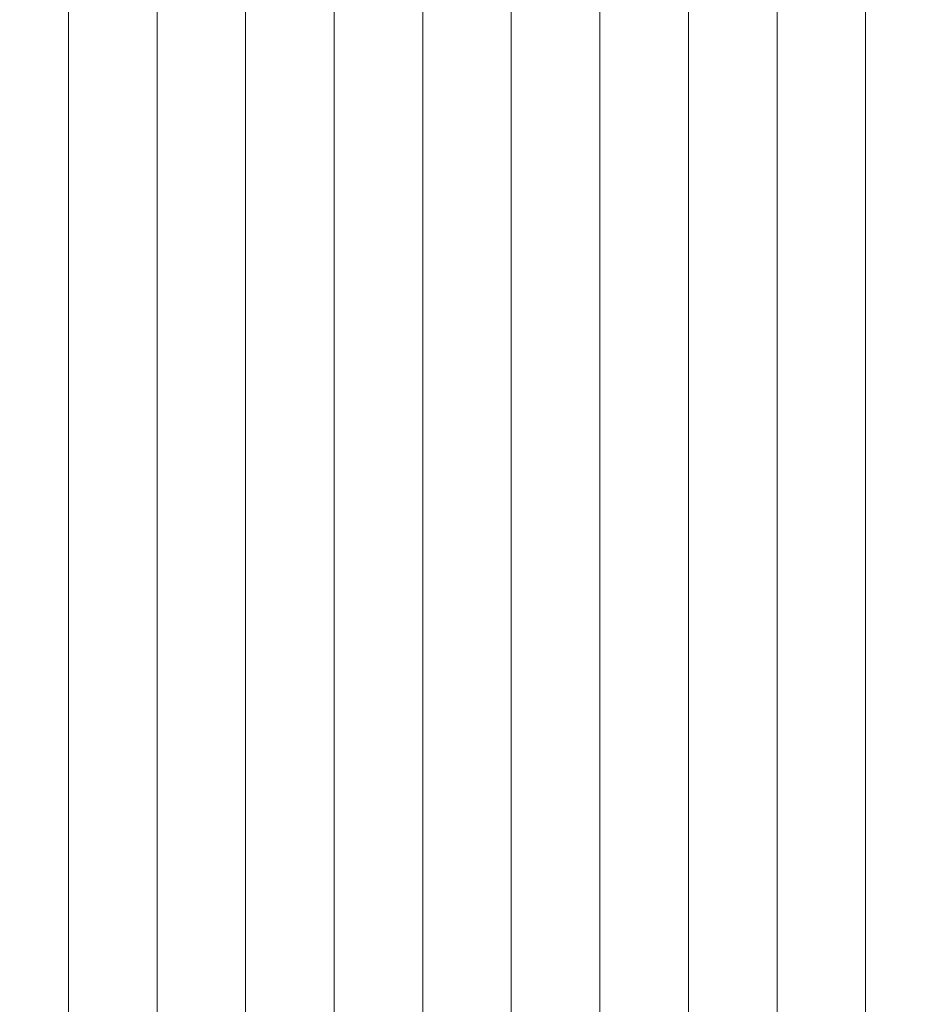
# Model space of a CAD drawing. Header units: millimetres. Extents: x -65 to 293624, y -1905 to 31061.
# Tile 70 of 256: x 41396 to 42409, y 18570 to 19682. Entities that reach past the tile are written whole.
import ezdxf

# ---------------------------------------------------------------- set-up
doc = ezdxf.new("R2010")
doc.units = ezdxf.units.MM
doc.header["$MEASUREMENT"] = 0
doc.layers.add('1247 Fassaadi valgusti.AR', color=7, linetype='Continuous')
doc.layers.add('1263 Katuse alusserv.AR', color=7, linetype='Continuous')

# ---------------------------------------------------------------- blocks, each defined once
blk = doc.blocks.new('*X261', base_point=(-38239, 12361.4))
at = {"layer": '1263 Katuse alusserv.AR', "color": 7, "linetype": 'Continuous', "lineweight": 13}
for p, q in [((41550.6, 19736.6), (41550.6, 19678.9)), ((41550.6, 19736.6), (41550.6, 19678.9)), ((41650.6, 19742.8), (41650.6, 19678.9)), ((41650.6, 19742.8), (41650.6, 19678.9)), ((41750.6, 19742.8), (41750.6, 19678.9)), ((41750.6, 19742.8), (41750.6, 19678.9)), ((41850.6, 19742.8), (41850.6, 19678.9)), ((41850.6, 19742.8), (41850.6, 19678.9)), ((41950.6, 19742.8), (41950.6, 19678.9)), ((41950.6, 19742.8), (41950.6, 19678.9)), ((42050.6, 19742.8), (42050.6, 19678.9)), ((42050.6, 19742.8), (42050.6, 19678.9)), ((42150.6, 19742.8), (42150.6, 19678.9)), ((42150.6, 19742.8), (42150.6, 19678.9)), ((42250.6, 19742.8), (42250.6, 19678.9)), ((42250.6, 19742.8), (42250.6, 19678.9)), ((42350.6, 19742.8), (42350.6, 19678.9)), ((42350.6, 19742.8), (42350.6, 19678.9)), ((41450.6, 19707.8), (41450.6, 19678.9)), ((41450.6, 19707.8), (41450.6, 19678.9)), ((41450.6, 19678.9), (41450.6, 19614.9)), ((41450.6, 19678.9), (41450.6, 19614.9)), ((41550.6, 19678.9), (41550.6, 19614.9)), ((41550.6, 19678.9), (41550.6, 19614.9)), ((41650.6, 19678.9), (41650.6, 19614.9)), ((41650.6, 19678.9), (41650.6, 19614.9)), ((41750.6, 19678.9), (41750.6, 19614.9)), ((41750.6, 19678.9), (41750.6, 19614.9)), ((41850.6, 19678.9), (41850.6, 19614.9)), ((41850.6, 19678.9), (41850.6, 19614.9)), ((41950.6, 19678.9), (41950.6, 19614.9)), ((41950.6, 19678.9), (41950.6, 19614.9)), ((42050.6, 19678.9), (42050.6, 19614.9)), ((42050.6, 19678.9), (42050.6, 19614.9)), ((42150.6, 19678.9), (42150.6, 19614.9)), ((42150.6, 19678.9), (42150.6, 19614.9)), ((42250.6, 19678.9), (42250.6, 19614.9)), ((42250.6, 19678.9), (42250.6, 19614.9)), ((42350.6, 19678.9), (42350.6, 19614.9)), ((42350.6, 19678.9), (42350.6, 19614.9)), ((41450.6, 19614.9), (41450.6, 19551)), ((41450.6, 19614.9), (41450.6, 19551)), ((41550.6, 19614.9), (41550.6, 19551)), ((41550.6, 19614.9), (41550.6, 19551)), ((41650.6, 19614.9), (41650.6, 19551)), ((41650.6, 19614.9), (41650.6, 19551)), ((41750.6, 19614.9), (41750.6, 19551)), ((41750.6, 19614.9), (41750.6, 19551)), ((41850.6, 19614.9), (41850.6, 19551)), ((41850.6, 19614.9), (41850.6, 19551)), ((41950.6, 19614.9), (41950.6, 19551)), ((41950.6, 19614.9), (41950.6, 19551)), ((42050.6, 19614.9), (42050.6, 19551)), ((42050.6, 19614.9), (42050.6, 19551)), ((42150.6, 19614.9), (42150.6, 19551)), ((42150.6, 19614.9), (42150.6, 19551)), ((42250.6, 19614.9), (42250.6, 19551)), ((42250.6, 19614.9), (42250.6, 19551)), ((42350.6, 19614.9), (42350.6, 19551)), ((42350.6, 19614.9), (42350.6, 19551)), ((41450.6, 19551), (41450.6, 19487.1)), ((41450.6, 19551), (41450.6, 19487.1)), ((41550.6, 19551), (41550.6, 19487.1)), ((41550.6, 19551), (41550.6, 19487.1)), ((41650.6, 19551), (41650.6, 19487.1)), ((41650.6, 19551), (41650.6, 19487.1)), ((41750.6, 19551), (41750.6, 19487.1)), ((41750.6, 19551), (41750.6, 19487.1)), ((41850.6, 19551), (41850.6, 19487.1)), ((41850.6, 19551), (41850.6, 19487.1)), ((41950.6, 19551), (41950.6, 19487.1)), ((41950.6, 19551), (41950.6, 19487.1)), ((42050.6, 19551), (42050.6, 19487.1)), ((42050.6, 19551), (42050.6, 19487.1)), ((42150.6, 19551), (42150.6, 19487.1)), ((42150.6, 19551), (42150.6, 19487.1)), ((42250.6, 19551), (42250.6, 19487.1)), ((42250.6, 19551), (42250.6, 19487.1)), ((42350.6, 19551), (42350.6, 19487.1)), ((42350.6, 19551), (42350.6, 19487.1)), ((41450.6, 19487.1), (41450.6, 19423.2)), ((41450.6, 19487.1), (41450.6, 19423.2)), ((41550.6, 19487.1), (41550.6, 19423.2)), ((41550.6, 19487.1), (41550.6, 19423.2)), ((41650.6, 19487.1), (41650.6, 19423.2)), ((41650.6, 19487.1), (41650.6, 19423.2)), ((41750.6, 19487.1), (41750.6, 19423.2)), ((41750.6, 19487.1), (41750.6, 19423.2)), ((41850.6, 19487.1), (41850.6, 19423.2)), ((41850.6, 19487.1), (41850.6, 19423.2)), ((41950.6, 19487.1), (41950.6, 19423.2)), ((41950.6, 19487.1), (41950.6, 19423.2)), ((42050.6, 19487.1), (42050.6, 19423.2)), ((42050.6, 19487.1), (42050.6, 19423.2)), ((42150.6, 19487.1), (42150.6, 19423.2)), ((42150.6, 19487.1), (42150.6, 19423.2)), ((42250.6, 19487.1), (42250.6, 19423.2)), ((42250.6, 19487.1), (42250.6, 19423.2)), ((42350.6, 19487.1), (42350.6, 19423.2)), ((42350.6, 19487.1), (42350.6, 19423.2)), ((41450.6, 19423.2), (41450.6, 19359.3)), ((41450.6, 19423.2), (41450.6, 19359.3)), ((41550.6, 19423.2), (41550.6, 19359.3)), ((41550.6, 19423.2), (41550.6, 19359.3)), ((41650.6, 19423.2), (41650.6, 19359.3)), ((41650.6, 19423.2), (41650.6, 19359.3)), ((41750.6, 19423.2), (41750.6, 19359.3)), ((41750.6, 19423.2), (41750.6, 19359.3)), ((41850.6, 19423.2), (41850.6, 19359.3)), ((41850.6, 19423.2), (41850.6, 19359.3)), ((41950.6, 19423.2), (41950.6, 19359.3)), ((41950.6, 19423.2), (41950.6, 19359.3)), ((42050.6, 19423.2), (42050.6, 19359.3)), ((42050.6, 19423.2), (42050.6, 19359.3)), ((42150.6, 19423.2), (42150.6, 19359.3)), ((42150.6, 19423.2), (42150.6, 19359.3)), ((42250.6, 19423.2), (42250.6, 19359.3)), ((42250.6, 19423.2), (42250.6, 19359.3)), ((42350.6, 19423.2), (42350.6, 19359.3)), ((42350.6, 19423.2), (42350.6, 19359.3)), ((41450.6, 19359.3), (41450.6, 19295.4)), ((41450.6, 19359.3), (41450.6, 19295.4)), ((41550.6, 19359.3), (41550.6, 19295.4)), ((41550.6, 19359.3), (41550.6, 19295.4)), ((41650.6, 19359.3), (41650.6, 19295.4)), ((41650.6, 19359.3), (41650.6, 19295.4)), ((41750.6, 19359.3), (41750.6, 19295.4)), ((41750.6, 19359.3), (41750.6, 19295.4)), ((41850.6, 19359.3), (41850.6, 19295.4)), ((41850.6, 19359.3), (41850.6, 19295.4)), ((41950.6, 19359.3), (41950.6, 19295.4)), ((41950.6, 19359.3), (41950.6, 19295.4)), ((42050.6, 19359.3), (42050.6, 19295.4)), ((42050.6, 19359.3), (42050.6, 19295.4)), ((42150.6, 19359.3), (42150.6, 19295.4)), ((42150.6, 19359.3), (42150.6, 19295.4)), ((42250.6, 19359.3), (42250.6, 19295.4)), ((42250.6, 19359.3), (42250.6, 19295.4)), ((42350.6, 19359.3), (42350.6, 19295.4)), ((42350.6, 19359.3), (42350.6, 19295.4)), ((41450.6, 19295.4), (41450.6, 19231.4)), ((41450.6, 19295.4), (41450.6, 19231.4)), ((41550.6, 19295.4), (41550.6, 19231.4)), ((41550.6, 19295.4), (41550.6, 19231.4)), ((41650.6, 19295.4), (41650.6, 19231.4)), ((41650.6, 19295.4), (41650.6, 19231.4)), ((41750.6, 19295.4), (41750.6, 19231.4)), ((41750.6, 19295.4), (41750.6, 19231.4)), ((41850.6, 19295.4), (41850.6, 19231.4)), ((41850.6, 19295.4), (41850.6, 19231.4)), ((41950.6, 19295.4), (41950.6, 19231.4)), ((41950.6, 19295.4), (41950.6, 19231.4)), ((42050.6, 19295.4), (42050.6, 19231.4)), ((42050.6, 19295.4), (42050.6, 19231.4)), ((42150.6, 19295.4), (42150.6, 19231.4)), ((42150.6, 19295.4), (42150.6, 19231.4)), ((42250.6, 19295.4), (42250.6, 19231.4)), ((42250.6, 19295.4), (42250.6, 19231.4)), ((42350.6, 19295.4), (42350.6, 19231.4)), ((42350.6, 19295.4), (42350.6, 19231.4)), ((41450.6, 19231.4), (41450.6, 19167.5)), ((41450.6, 19231.4), (41450.6, 19167.5)), ((41550.6, 19231.4), (41550.6, 19167.5)), ((41550.6, 19231.4), (41550.6, 19167.5)), ((41650.6, 19231.4), (41650.6, 19167.5)), ((41650.6, 19231.4), (41650.6, 19167.5)), ((41750.6, 19231.4), (41750.6, 19167.5)), ((41750.6, 19231.4), (41750.6, 19167.5)), ((41850.6, 19231.4), (41850.6, 19167.5)), ((41850.6, 19231.4), (41850.6, 19167.5)), ((41950.6, 19231.4), (41950.6, 19167.5)), ((41950.6, 19231.4), (41950.6, 19167.5)), ((42050.6, 19231.4), (42050.6, 19167.5)), ((42050.6, 19231.4), (42050.6, 19167.5)), ((42150.6, 19231.4), (42150.6, 19167.5)), ((42150.6, 19231.4), (42150.6, 19167.5)), ((42250.6, 19231.4), (42250.6, 19167.5)), ((42250.6, 19231.4), (42250.6, 19167.5)), ((42350.6, 19231.4), (42350.6, 19167.5)), ((42350.6, 19231.4), (42350.6, 19167.5)), ((41450.6, 19167.5), (41450.6, 19103.6)), ((41450.6, 19167.5), (41450.6, 19103.6)), ((41550.6, 19167.5), (41550.6, 19103.6)), ((41550.6, 19167.5), (41550.6, 19103.6)), ((41650.6, 19167.5), (41650.6, 19103.6)), ((41650.6, 19167.5), (41650.6, 19103.6)), ((41750.6, 19167.5), (41750.6, 19103.6)), ((41750.6, 19167.5), (41750.6, 19103.6)), ((41850.6, 19167.5), (41850.6, 19103.6)), ((41850.6, 19167.5), (41850.6, 19103.6)), ((41950.6, 19167.5), (41950.6, 19103.6)), ((41950.6, 19167.5), (41950.6, 19103.6)), ((42050.6, 19167.5), (42050.6, 19103.6)), ((42050.6, 19167.5), (42050.6, 19103.6)), ((42150.6, 19167.5), (42150.6, 19103.6)), ((42150.6, 19167.5), (42150.6, 19103.6)), ((42250.6, 19167.5), (42250.6, 19103.6)), ((42250.6, 19167.5), (42250.6, 19103.6)), ((42350.6, 19167.5), (42350.6, 19103.6)), ((42350.6, 19167.5), (42350.6, 19103.6)), ((41450.6, 19103.6), (41450.6, 19039.7)), ((41450.6, 19103.6), (41450.6, 19039.7)), ((41550.6, 19103.6), (41550.6, 19039.7)), ((41550.6, 19103.6), (41550.6, 19039.7)), ((41650.6, 19103.6), (41650.6, 19039.7)), ((41650.6, 19103.6), (41650.6, 19039.7)), ((41750.6, 19103.6), (41750.6, 19039.7)), ((41750.6, 19103.6), (41750.6, 19039.7)), ((41850.6, 19103.6), (41850.6, 19039.7)), ((41850.6, 19103.6), (41850.6, 19039.7)), ((41950.6, 19103.6), (41950.6, 19039.7)), ((41950.6, 19103.6), (41950.6, 19039.7)), ((42050.6, 19103.6), (42050.6, 19039.7)), ((42050.6, 19103.6), (42050.6, 19039.7)), ((42150.6, 19103.6), (42150.6, 19039.7)), ((42150.6, 19103.6), (42150.6, 19039.7)), ((42250.6, 19103.6), (42250.6, 19039.7)), ((42250.6, 19103.6), (42250.6, 19039.7)), ((42350.6, 19103.6), (42350.6, 19039.7)), ((42350.6, 19103.6), (42350.6, 19039.7)), ((41450.6, 19039.7), (41450.6, 18975.8)), ((41450.6, 19039.7), (41450.6, 18975.8)), ((41550.6, 19039.7), (41550.6, 18975.8)), ((41550.6, 19039.7), (41550.6, 18975.8)), ((41650.6, 19039.7), (41650.6, 18975.8)), ((41650.6, 19039.7), (41650.6, 18975.8)), ((41750.6, 19039.7), (41750.6, 18975.8)), ((41750.6, 19039.7), (41750.6, 18975.8)), ((41850.6, 19039.7), (41850.6, 18975.8)), ((41850.6, 19039.7), (41850.6, 18975.8)), ((41950.6, 19039.7), (41950.6, 18975.8)), ((41950.6, 19039.7), (41950.6, 18975.8)), ((42050.6, 19039.7), (42050.6, 18975.8)), ((42050.6, 19039.7), (42050.6, 18975.8)), ((42150.6, 19039.7), (42150.6, 18975.8)), ((42150.6, 19039.7), (42150.6, 18975.8)), ((42250.6, 19039.7), (42250.6, 18975.8)), ((42250.6, 19039.7), (42250.6, 18975.8)), ((42350.6, 19039.7), (42350.6, 18975.8)), ((42350.6, 19039.7), (42350.6, 18975.8)), ((41450.6, 18975.8), (41450.6, 18911.9)), ((41450.6, 18975.8), (41450.6, 18911.9)), ((41550.6, 18975.8), (41550.6, 18911.9)), ((41550.6, 18975.8), (41550.6, 18911.9)), ((41650.6, 18975.8), (41650.6, 18911.9)), ((41650.6, 18975.8), (41650.6, 18911.9)), ((41750.6, 18975.8), (41750.6, 18911.9)), ((41750.6, 18975.8), (41750.6, 18911.9)), ((41850.6, 18975.8), (41850.6, 18911.9)), ((41850.6, 18975.8), (41850.6, 18911.9)), ((41950.6, 18975.8), (41950.6, 18911.9)), ((41950.6, 18975.8), (41950.6, 18911.9)), ((42050.6, 18975.8), (42050.6, 18911.9)), ((42050.6, 18975.8), (42050.6, 18911.9)), ((42150.6, 18975.8), (42150.6, 18911.9)), ((42150.6, 18975.8), (42150.6, 18911.9)), ((42250.6, 18975.8), (42250.6, 18911.9)), ((42250.6, 18975.8), (42250.6, 18911.9)), ((42350.6, 18975.8), (42350.6, 18911.9)), ((42350.6, 18975.8), (42350.6, 18911.9)), ((41450.6, 18911.9), (41450.6, 18847.9)), ((41450.6, 18911.9), (41450.6, 18847.9)), ((41550.6, 18911.9), (41550.6, 18847.9)), ((41550.6, 18911.9), (41550.6, 18847.9)), ((41650.6, 18911.9), (41650.6, 18847.9)), ((41650.6, 18911.9), (41650.6, 18847.9)), ((41750.6, 18911.9), (41750.6, 18847.9)), ((41750.6, 18911.9), (41750.6, 18847.9)), ((41850.6, 18911.9), (41850.6, 18847.9)), ((41850.6, 18911.9), (41850.6, 18847.9)), ((41950.6, 18911.9), (41950.6, 18847.9)), ((41950.6, 18911.9), (41950.6, 18847.9)), ((42050.6, 18911.9), (42050.6, 18847.9)), ((42050.6, 18911.9), (42050.6, 18847.9)), ((42150.6, 18911.9), (42150.6, 18847.9)), ((42150.6, 18911.9), (42150.6, 18847.9)), ((42250.6, 18911.9), (42250.6, 18847.9)), ((42250.6, 18911.9), (42250.6, 18847.9)), ((42350.6, 18911.9), (42350.6, 18847.9)), ((42350.6, 18911.9), (42350.6, 18847.9)), ((41450.6, 18847.9), (41450.6, 18784)), ((41450.6, 18847.9), (41450.6, 18784)), ((41550.6, 18847.9), (41550.6, 18784)), ((41550.6, 18847.9), (41550.6, 18784)), ((41650.6, 18847.9), (41650.6, 18784)), ((41650.6, 18847.9), (41650.6, 18784)), ((41750.6, 18847.9), (41750.6, 18784)), ((41750.6, 18847.9), (41750.6, 18784)), ((41850.6, 18847.9), (41850.6, 18784)), ((41850.6, 18847.9), (41850.6, 18784)), ((41950.6, 18847.9), (41950.6, 18784)), ((41950.6, 18847.9), (41950.6, 18784)), ((42050.6, 18847.9), (42050.6, 18784)), ((42050.6, 18847.9), (42050.6, 18784)), ((42150.6, 18847.9), (42150.6, 18784)), ((42150.6, 18847.9), (42150.6, 18784)), ((42250.6, 18847.9), (42250.6, 18784)), ((42250.6, 18847.9), (42250.6, 18784)), ((42350.6, 18847.9), (42350.6, 18784)), ((42350.6, 18847.9), (42350.6, 18784)), ((41450.6, 18784), (41450.6, 18720.1)), ((41450.6, 18784), (41450.6, 18720.1)), ((41550.6, 18784), (41550.6, 18720.1)), ((41550.6, 18784), (41550.6, 18720.1)), ((41650.6, 18784), (41650.6, 18720.1)), ((41650.6, 18784), (41650.6, 18720.1)), ((41750.6, 18784), (41750.6, 18720.1)), ((41750.6, 18784), (41750.6, 18720.1)), ((41850.6, 18784), (41850.6, 18720.1)), ((41850.6, 18784), (41850.6, 18720.1)), ((41950.6, 18784), (41950.6, 18720.1)), ((41950.6, 18784), (41950.6, 18720.1)), ((42050.6, 18784), (42050.6, 18720.1)), ((42050.6, 18784), (42050.6, 18720.1)), ((42150.6, 18784), (42150.6, 18720.1)), ((42150.6, 18784), (42150.6, 18720.1)), ((42250.6, 18784), (42250.6, 18720.1)), ((42250.6, 18784), (42250.6, 18720.1)), ((42350.6, 18784), (42350.6, 18720.1)), ((42350.6, 18784), (42350.6, 18720.1)), ((41450.6, 18720.1), (41450.6, 18656.2)), ((41450.6, 18720.1), (41450.6, 18656.2)), ((41550.6, 18720.1), (41550.6, 18656.2)), ((41550.6, 18720.1), (41550.6, 18656.2)), ((41650.6, 18720.1), (41650.6, 18656.2)), ((41650.6, 18720.1), (41650.6, 18656.2)), ((41750.6, 18720.1), (41750.6, 18656.2)), ((41750.6, 18720.1), (41750.6, 18656.2)), ((41850.6, 18720.1), (41850.6, 18656.2)), ((41850.6, 18720.1), (41850.6, 18656.2)), ((41950.6, 18720.1), (41950.6, 18656.2)), ((41950.6, 18720.1), (41950.6, 18656.2)), ((42050.6, 18720.1), (42050.6, 18656.2)), ((42050.6, 18720.1), (42050.6, 18656.2)), ((42150.6, 18720.1), (42150.6, 18656.2)), ((42150.6, 18720.1), (42150.6, 18656.2)), ((42250.6, 18720.1), (42250.6, 18656.2)), ((42250.6, 18720.1), (42250.6, 18656.2)), ((42350.6, 18720.1), (42350.6, 18656.2)), ((42350.6, 18720.1), (42350.6, 18656.2)), ((41450.6, 18656.2), (41450.6, 18592.3)), ((41450.6, 18656.2), (41450.6, 18592.3)), ((41550.6, 18656.2), (41550.6, 18592.3)), ((41550.6, 18656.2), (41550.6, 18592.3)), ((41650.6, 18656.2), (41650.6, 18592.3)), ((41650.6, 18656.2), (41650.6, 18592.3)), ((41750.6, 18656.2), (41750.6, 18592.3)), ((41750.6, 18656.2), (41750.6, 18592.3)), ((41850.6, 18656.2), (41850.6, 18592.3)), ((41850.6, 18656.2), (41850.6, 18592.3)), ((41950.6, 18656.2), (41950.6, 18592.3)), ((41950.6, 18656.2), (41950.6, 18592.3)), ((42050.6, 18656.2), (42050.6, 18592.3)), ((42050.6, 18656.2), (42050.6, 18592.3)), ((42150.6, 18656.2), (42150.6, 18592.3)), ((42150.6, 18656.2), (42150.6, 18592.3)), ((42250.6, 18656.2), (42250.6, 18592.3)), ((42250.6, 18656.2), (42250.6, 18592.3)), ((42350.6, 18656.2), (42350.6, 18592.3)), ((42350.6, 18656.2), (42350.6, 18592.3)), ((41450.6, 18592.3), (41450.6, 18528.4)), ((41450.6, 18592.3), (41450.6, 18528.4)), ((41550.6, 18592.3), (41550.6, 18528.4)), ((41550.6, 18592.3), (41550.6, 18528.4)), ((41650.6, 18592.3), (41650.6, 18528.4)), ((41650.6, 18592.3), (41650.6, 18528.4)), ((41750.6, 18592.3), (41750.6, 18528.4)), ((41750.6, 18592.3), (41750.6, 18528.4)), ((41850.6, 18592.3), (41850.6, 18528.4)), ((41850.6, 18592.3), (41850.6, 18528.4)), ((41950.6, 18592.3), (41950.6, 18528.4)), ((41950.6, 18592.3), (41950.6, 18528.4)), ((42050.6, 18592.3), (42050.6, 18528.4)), ((42050.6, 18592.3), (42050.6, 18528.4)), ((42150.6, 18592.3), (42150.6, 18528.4)), ((42150.6, 18592.3), (42150.6, 18528.4)), ((42250.6, 18592.3), (42250.6, 18528.4)), ((42250.6, 18592.3), (42250.6, 18528.4)), ((42350.6, 18592.3), (42350.6, 18528.4)), ((42350.6, 18592.3), (42350.6, 18528.4))]:
    blk.add_line(p, q, dxfattribs=at)
blk = doc.blocks.new('*X262', base_point=(-38239, 12361.4))
at = {"layer": '1263 Katuse alusserv.AR', "color": 7, "linetype": 'Continuous', "lineweight": 13}
for p, q in [((41550.6, 19736.6), (41550.6, 19678.9)), ((41550.6, 19736.6), (41550.6, 19678.9)), ((41650.6, 19742.8), (41650.6, 19678.9)), ((41650.6, 19742.8), (41650.6, 19678.9)), ((41750.6, 19742.8), (41750.6, 19678.9)), ((41750.6, 19742.8), (41750.6, 19678.9)), ((41850.6, 19742.8), (41850.6, 19678.9)), ((41850.6, 19742.8), (41850.6, 19678.9)), ((41950.6, 19742.8), (41950.6, 19678.9)), ((41950.6, 19742.8), (41950.6, 19678.9)), ((42050.6, 19742.8), (42050.6, 19678.9)), ((42050.6, 19742.8), (42050.6, 19678.9)), ((42150.6, 19742.8), (42150.6, 19678.9)), ((42150.6, 19742.8), (42150.6, 19678.9)), ((42250.6, 19742.8), (42250.6, 19678.9)), ((42250.6, 19742.8), (42250.6, 19678.9)), ((42350.6, 19742.8), (42350.6, 19678.9)), ((42350.6, 19742.8), (42350.6, 19678.9)), ((41450.6, 19707.8), (41450.6, 19678.9)), ((41450.6, 19707.8), (41450.6, 19678.9)), ((41450.6, 19678.9), (41450.6, 19614.9)), ((41450.6, 19678.9), (41450.6, 19614.9)), ((41550.6, 19678.9), (41550.6, 19614.9)), ((41550.6, 19678.9), (41550.6, 19614.9)), ((41650.6, 19678.9), (41650.6, 19614.9)), ((41650.6, 19678.9), (41650.6, 19614.9)), ((41750.6, 19678.9), (41750.6, 19614.9)), ((41750.6, 19678.9), (41750.6, 19614.9)), ((41850.6, 19678.9), (41850.6, 19614.9)), ((41850.6, 19678.9), (41850.6, 19614.9)), ((41950.6, 19678.9), (41950.6, 19614.9)), ((41950.6, 19678.9), (41950.6, 19614.9)), ((42050.6, 19678.9), (42050.6, 19614.9)), ((42050.6, 19678.9), (42050.6, 19614.9)), ((42150.6, 19678.9), (42150.6, 19614.9)), ((42150.6, 19678.9), (42150.6, 19614.9)), ((42250.6, 19678.9), (42250.6, 19614.9)), ((42250.6, 19678.9), (42250.6, 19614.9)), ((42350.6, 19678.9), (42350.6, 19614.9)), ((42350.6, 19678.9), (42350.6, 19614.9)), ((41450.6, 19614.9), (41450.6, 19551)), ((41450.6, 19614.9), (41450.6, 19551)), ((41550.6, 19614.9), (41550.6, 19551)), ((41550.6, 19614.9), (41550.6, 19551)), ((41650.6, 19614.9), (41650.6, 19551)), ((41650.6, 19614.9), (41650.6, 19551)), ((41750.6, 19614.9), (41750.6, 19551)), ((41750.6, 19614.9), (41750.6, 19551)), ((41850.6, 19614.9), (41850.6, 19551)), ((41850.6, 19614.9), (41850.6, 19551)), ((41950.6, 19614.9), (41950.6, 19551)), ((41950.6, 19614.9), (41950.6, 19551)), ((42050.6, 19614.9), (42050.6, 19551)), ((42050.6, 19614.9), (42050.6, 19551)), ((42150.6, 19614.9), (42150.6, 19551)), ((42150.6, 19614.9), (42150.6, 19551)), ((42250.6, 19614.9), (42250.6, 19551)), ((42250.6, 19614.9), (42250.6, 19551)), ((42350.6, 19614.9), (42350.6, 19551)), ((42350.6, 19614.9), (42350.6, 19551)), ((41450.6, 19551), (41450.6, 19487.1)), ((41450.6, 19551), (41450.6, 19487.1)), ((41550.6, 19551), (41550.6, 19487.1)), ((41550.6, 19551), (41550.6, 19487.1)), ((41650.6, 19551), (41650.6, 19487.1)), ((41650.6, 19551), (41650.6, 19487.1)), ((41750.6, 19551), (41750.6, 19487.1)), ((41750.6, 19551), (41750.6, 19487.1)), ((41850.6, 19551), (41850.6, 19487.1)), ((41850.6, 19551), (41850.6, 19487.1)), ((41950.6, 19551), (41950.6, 19487.1)), ((41950.6, 19551), (41950.6, 19487.1)), ((42050.6, 19551), (42050.6, 19487.1)), ((42050.6, 19551), (42050.6, 19487.1)), ((42150.6, 19551), (42150.6, 19487.1)), ((42150.6, 19551), (42150.6, 19487.1)), ((42250.6, 19551), (42250.6, 19487.1)), ((42250.6, 19551), (42250.6, 19487.1)), ((42350.6, 19551), (42350.6, 19487.1)), ((42350.6, 19551), (42350.6, 19487.1)), ((41450.6, 19487.1), (41450.6, 19423.2)), ((41450.6, 19487.1), (41450.6, 19423.2)), ((41550.6, 19487.1), (41550.6, 19423.2)), ((41550.6, 19487.1), (41550.6, 19423.2)), ((41650.6, 19487.1), (41650.6, 19423.2)), ((41650.6, 19487.1), (41650.6, 19423.2)), ((41750.6, 19487.1), (41750.6, 19423.2)), ((41750.6, 19487.1), (41750.6, 19423.2)), ((41850.6, 19487.1), (41850.6, 19423.2)), ((41850.6, 19487.1), (41850.6, 19423.2)), ((41950.6, 19487.1), (41950.6, 19423.2)), ((41950.6, 19487.1), (41950.6, 19423.2)), ((42050.6, 19487.1), (42050.6, 19423.2)), ((42050.6, 19487.1), (42050.6, 19423.2)), ((42150.6, 19487.1), (42150.6, 19423.2)), ((42150.6, 19487.1), (42150.6, 19423.2)), ((42250.6, 19487.1), (42250.6, 19423.2)), ((42250.6, 19487.1), (42250.6, 19423.2)), ((42350.6, 19487.1), (42350.6, 19423.2)), ((42350.6, 19487.1), (42350.6, 19423.2)), ((41450.6, 19423.2), (41450.6, 19359.3)), ((41450.6, 19423.2), (41450.6, 19359.3)), ((41550.6, 19423.2), (41550.6, 19359.3)), ((41550.6, 19423.2), (41550.6, 19359.3)), ((41650.6, 19423.2), (41650.6, 19359.3)), ((41650.6, 19423.2), (41650.6, 19359.3)), ((41750.6, 19423.2), (41750.6, 19359.3)), ((41750.6, 19423.2), (41750.6, 19359.3)), ((41850.6, 19423.2), (41850.6, 19359.3)), ((41850.6, 19423.2), (41850.6, 19359.3)), ((41950.6, 19423.2), (41950.6, 19359.3)), ((41950.6, 19423.2), (41950.6, 19359.3)), ((42050.6, 19423.2), (42050.6, 19359.3)), ((42050.6, 19423.2), (42050.6, 19359.3)), ((42150.6, 19423.2), (42150.6, 19359.3)), ((42150.6, 19423.2), (42150.6, 19359.3)), ((42250.6, 19423.2), (42250.6, 19359.3)), ((42250.6, 19423.2), (42250.6, 19359.3)), ((42350.6, 19423.2), (42350.6, 19359.3)), ((42350.6, 19423.2), (42350.6, 19359.3)), ((41450.6, 19359.3), (41450.6, 19295.4)), ((41450.6, 19359.3), (41450.6, 19295.4)), ((41550.6, 19359.3), (41550.6, 19295.4)), ((41550.6, 19359.3), (41550.6, 19295.4)), ((41650.6, 19359.3), (41650.6, 19295.4)), ((41650.6, 19359.3), (41650.6, 19295.4)), ((41750.6, 19359.3), (41750.6, 19295.4)), ((41750.6, 19359.3), (41750.6, 19295.4)), ((41850.6, 19359.3), (41850.6, 19295.4)), ((41850.6, 19359.3), (41850.6, 19295.4)), ((41950.6, 19359.3), (41950.6, 19295.4)), ((41950.6, 19359.3), (41950.6, 19295.4)), ((42050.6, 19359.3), (42050.6, 19295.4)), ((42050.6, 19359.3), (42050.6, 19295.4)), ((42150.6, 19359.3), (42150.6, 19295.4)), ((42150.6, 19359.3), (42150.6, 19295.4)), ((42250.6, 19359.3), (42250.6, 19295.4)), ((42250.6, 19359.3), (42250.6, 19295.4)), ((42350.6, 19359.3), (42350.6, 19295.4)), ((42350.6, 19359.3), (42350.6, 19295.4)), ((41450.6, 19295.4), (41450.6, 19231.4)), ((41450.6, 19295.4), (41450.6, 19231.4)), ((41550.6, 19295.4), (41550.6, 19231.4)), ((41550.6, 19295.4), (41550.6, 19231.4)), ((41650.6, 19295.4), (41650.6, 19231.4)), ((41650.6, 19295.4), (41650.6, 19231.4)), ((41750.6, 19295.4), (41750.6, 19231.4)), ((41750.6, 19295.4), (41750.6, 19231.4)), ((41850.6, 19295.4), (41850.6, 19231.4)), ((41850.6, 19295.4), (41850.6, 19231.4)), ((41950.6, 19295.4), (41950.6, 19231.4)), ((41950.6, 19295.4), (41950.6, 19231.4)), ((42050.6, 19295.4), (42050.6, 19231.4)), ((42050.6, 19295.4), (42050.6, 19231.4)), ((42150.6, 19295.4), (42150.6, 19231.4)), ((42150.6, 19295.4), (42150.6, 19231.4)), ((42250.6, 19295.4), (42250.6, 19231.4)), ((42250.6, 19295.4), (42250.6, 19231.4)), ((42350.6, 19295.4), (42350.6, 19231.4)), ((42350.6, 19295.4), (42350.6, 19231.4)), ((41450.6, 19231.4), (41450.6, 19167.5)), ((41450.6, 19231.4), (41450.6, 19167.5)), ((41550.6, 19231.4), (41550.6, 19167.5)), ((41550.6, 19231.4), (41550.6, 19167.5)), ((41650.6, 19231.4), (41650.6, 19167.5)), ((41650.6, 19231.4), (41650.6, 19167.5)), ((41750.6, 19231.4), (41750.6, 19167.5)), ((41750.6, 19231.4), (41750.6, 19167.5)), ((41850.6, 19231.4), (41850.6, 19167.5)), ((41850.6, 19231.4), (41850.6, 19167.5)), ((41950.6, 19231.4), (41950.6, 19167.5)), ((41950.6, 19231.4), (41950.6, 19167.5)), ((42050.6, 19231.4), (42050.6, 19167.5)), ((42050.6, 19231.4), (42050.6, 19167.5)), ((42150.6, 19231.4), (42150.6, 19167.5)), ((42150.6, 19231.4), (42150.6, 19167.5)), ((42250.6, 19231.4), (42250.6, 19167.5)), ((42250.6, 19231.4), (42250.6, 19167.5)), ((42350.6, 19231.4), (42350.6, 19167.5)), ((42350.6, 19231.4), (42350.6, 19167.5)), ((41450.6, 19167.5), (41450.6, 19103.6)), ((41450.6, 19167.5), (41450.6, 19103.6)), ((41550.6, 19167.5), (41550.6, 19103.6)), ((41550.6, 19167.5), (41550.6, 19103.6)), ((41650.6, 19167.5), (41650.6, 19103.6)), ((41650.6, 19167.5), (41650.6, 19103.6)), ((41750.6, 19167.5), (41750.6, 19103.6)), ((41750.6, 19167.5), (41750.6, 19103.6)), ((41850.6, 19167.5), (41850.6, 19103.6)), ((41850.6, 19167.5), (41850.6, 19103.6)), ((41950.6, 19167.5), (41950.6, 19103.6)), ((41950.6, 19167.5), (41950.6, 19103.6)), ((42050.6, 19167.5), (42050.6, 19103.6)), ((42050.6, 19167.5), (42050.6, 19103.6)), ((42150.6, 19167.5), (42150.6, 19103.6)), ((42150.6, 19167.5), (42150.6, 19103.6)), ((42250.6, 19167.5), (42250.6, 19103.6)), ((42250.6, 19167.5), (42250.6, 19103.6)), ((42350.6, 19167.5), (42350.6, 19103.6)), ((42350.6, 19167.5), (42350.6, 19103.6)), ((41450.6, 19103.6), (41450.6, 19039.7)), ((41450.6, 19103.6), (41450.6, 19039.7)), ((41550.6, 19103.6), (41550.6, 19039.7)), ((41550.6, 19103.6), (41550.6, 19039.7)), ((41650.6, 19103.6), (41650.6, 19039.7)), ((41650.6, 19103.6), (41650.6, 19039.7)), ((41750.6, 19103.6), (41750.6, 19039.7)), ((41750.6, 19103.6), (41750.6, 19039.7)), ((41850.6, 19103.6), (41850.6, 19039.7)), ((41850.6, 19103.6), (41850.6, 19039.7)), ((41950.6, 19103.6), (41950.6, 19039.7)), ((41950.6, 19103.6), (41950.6, 19039.7)), ((42050.6, 19103.6), (42050.6, 19039.7)), ((42050.6, 19103.6), (42050.6, 19039.7)), ((42150.6, 19103.6), (42150.6, 19039.7)), ((42150.6, 19103.6), (42150.6, 19039.7)), ((42250.6, 19103.6), (42250.6, 19039.7)), ((42250.6, 19103.6), (42250.6, 19039.7)), ((42350.6, 19103.6), (42350.6, 19039.7)), ((42350.6, 19103.6), (42350.6, 19039.7)), ((41450.6, 19039.7), (41450.6, 18975.8)), ((41450.6, 19039.7), (41450.6, 18975.8)), ((41550.6, 19039.7), (41550.6, 18975.8)), ((41550.6, 19039.7), (41550.6, 18975.8)), ((41650.6, 19039.7), (41650.6, 18975.8)), ((41650.6, 19039.7), (41650.6, 18975.8)), ((41750.6, 19039.7), (41750.6, 18975.8)), ((41750.6, 19039.7), (41750.6, 18975.8)), ((41850.6, 19039.7), (41850.6, 18975.8)), ((41850.6, 19039.7), (41850.6, 18975.8)), ((41950.6, 19039.7), (41950.6, 18975.8)), ((41950.6, 19039.7), (41950.6, 18975.8)), ((42050.6, 19039.7), (42050.6, 18975.8)), ((42050.6, 19039.7), (42050.6, 18975.8)), ((42150.6, 19039.7), (42150.6, 18975.8)), ((42150.6, 19039.7), (42150.6, 18975.8)), ((42250.6, 19039.7), (42250.6, 18975.8)), ((42250.6, 19039.7), (42250.6, 18975.8)), ((42350.6, 19039.7), (42350.6, 18975.8)), ((42350.6, 19039.7), (42350.6, 18975.8)), ((41450.6, 18975.8), (41450.6, 18911.9)), ((41450.6, 18975.8), (41450.6, 18911.9)), ((41550.6, 18975.8), (41550.6, 18911.9)), ((41550.6, 18975.8), (41550.6, 18911.9)), ((41650.6, 18975.8), (41650.6, 18911.9)), ((41650.6, 18975.8), (41650.6, 18911.9)), ((41750.6, 18975.8), (41750.6, 18911.9)), ((41750.6, 18975.8), (41750.6, 18911.9)), ((41850.6, 18975.8), (41850.6, 18911.9)), ((41850.6, 18975.8), (41850.6, 18911.9)), ((41950.6, 18975.8), (41950.6, 18911.9)), ((41950.6, 18975.8), (41950.6, 18911.9)), ((42050.6, 18975.8), (42050.6, 18911.9)), ((42050.6, 18975.8), (42050.6, 18911.9)), ((42150.6, 18975.8), (42150.6, 18911.9)), ((42150.6, 18975.8), (42150.6, 18911.9)), ((42250.6, 18975.8), (42250.6, 18911.9)), ((42250.6, 18975.8), (42250.6, 18911.9)), ((42350.6, 18975.8), (42350.6, 18911.9)), ((42350.6, 18975.8), (42350.6, 18911.9)), ((41450.6, 18911.9), (41450.6, 18847.9)), ((41450.6, 18911.9), (41450.6, 18847.9)), ((41550.6, 18911.9), (41550.6, 18847.9)), ((41550.6, 18911.9), (41550.6, 18847.9)), ((41650.6, 18911.9), (41650.6, 18847.9)), ((41650.6, 18911.9), (41650.6, 18847.9)), ((41750.6, 18911.9), (41750.6, 18847.9)), ((41750.6, 18911.9), (41750.6, 18847.9)), ((41850.6, 18911.9), (41850.6, 18847.9)), ((41850.6, 18911.9), (41850.6, 18847.9)), ((41950.6, 18911.9), (41950.6, 18847.9)), ((41950.6, 18911.9), (41950.6, 18847.9)), ((42050.6, 18911.9), (42050.6, 18847.9)), ((42050.6, 18911.9), (42050.6, 18847.9)), ((42150.6, 18911.9), (42150.6, 18847.9)), ((42150.6, 18911.9), (42150.6, 18847.9)), ((42250.6, 18911.9), (42250.6, 18847.9)), ((42250.6, 18911.9), (42250.6, 18847.9)), ((42350.6, 18911.9), (42350.6, 18847.9)), ((42350.6, 18911.9), (42350.6, 18847.9)), ((41450.6, 18847.9), (41450.6, 18784)), ((41450.6, 18847.9), (41450.6, 18784)), ((41550.6, 18847.9), (41550.6, 18784)), ((41550.6, 18847.9), (41550.6, 18784)), ((41650.6, 18847.9), (41650.6, 18784)), ((41650.6, 18847.9), (41650.6, 18784)), ((41750.6, 18847.9), (41750.6, 18784)), ((41750.6, 18847.9), (41750.6, 18784)), ((41850.6, 18847.9), (41850.6, 18784)), ((41850.6, 18847.9), (41850.6, 18784)), ((41950.6, 18847.9), (41950.6, 18784)), ((41950.6, 18847.9), (41950.6, 18784)), ((42050.6, 18847.9), (42050.6, 18784)), ((42050.6, 18847.9), (42050.6, 18784)), ((42150.6, 18847.9), (42150.6, 18784)), ((42150.6, 18847.9), (42150.6, 18784)), ((42250.6, 18847.9), (42250.6, 18784)), ((42250.6, 18847.9), (42250.6, 18784)), ((42350.6, 18847.9), (42350.6, 18784)), ((42350.6, 18847.9), (42350.6, 18784)), ((41450.6, 18784), (41450.6, 18720.1)), ((41450.6, 18784), (41450.6, 18720.1)), ((41550.6, 18784), (41550.6, 18720.1)), ((41550.6, 18784), (41550.6, 18720.1)), ((41650.6, 18784), (41650.6, 18720.1)), ((41650.6, 18784), (41650.6, 18720.1)), ((41750.6, 18784), (41750.6, 18720.1)), ((41750.6, 18784), (41750.6, 18720.1)), ((41850.6, 18784), (41850.6, 18720.1)), ((41850.6, 18784), (41850.6, 18720.1)), ((41950.6, 18784), (41950.6, 18720.1)), ((41950.6, 18784), (41950.6, 18720.1)), ((42050.6, 18784), (42050.6, 18720.1)), ((42050.6, 18784), (42050.6, 18720.1)), ((42150.6, 18784), (42150.6, 18720.1)), ((42150.6, 18784), (42150.6, 18720.1)), ((42250.6, 18784), (42250.6, 18720.1)), ((42250.6, 18784), (42250.6, 18720.1)), ((42350.6, 18784), (42350.6, 18720.1)), ((42350.6, 18784), (42350.6, 18720.1)), ((41450.6, 18720.1), (41450.6, 18656.2)), ((41450.6, 18720.1), (41450.6, 18656.2)), ((41550.6, 18720.1), (41550.6, 18656.2)), ((41550.6, 18720.1), (41550.6, 18656.2)), ((41650.6, 18720.1), (41650.6, 18656.2)), ((41650.6, 18720.1), (41650.6, 18656.2)), ((41750.6, 18720.1), (41750.6, 18656.2)), ((41750.6, 18720.1), (41750.6, 18656.2)), ((41850.6, 18720.1), (41850.6, 18656.2)), ((41850.6, 18720.1), (41850.6, 18656.2)), ((41950.6, 18720.1), (41950.6, 18656.2)), ((41950.6, 18720.1), (41950.6, 18656.2)), ((42050.6, 18720.1), (42050.6, 18656.2)), ((42050.6, 18720.1), (42050.6, 18656.2)), ((42150.6, 18720.1), (42150.6, 18656.2)), ((42150.6, 18720.1), (42150.6, 18656.2)), ((42250.6, 18720.1), (42250.6, 18656.2)), ((42250.6, 18720.1), (42250.6, 18656.2)), ((42350.6, 18720.1), (42350.6, 18656.2)), ((42350.6, 18720.1), (42350.6, 18656.2)), ((41450.6, 18656.2), (41450.6, 18592.3)), ((41450.6, 18656.2), (41450.6, 18592.3)), ((41550.6, 18656.2), (41550.6, 18592.3)), ((41550.6, 18656.2), (41550.6, 18592.3)), ((41650.6, 18656.2), (41650.6, 18592.3)), ((41650.6, 18656.2), (41650.6, 18592.3)), ((41750.6, 18656.2), (41750.6, 18592.3)), ((41750.6, 18656.2), (41750.6, 18592.3)), ((41850.6, 18656.2), (41850.6, 18592.3)), ((41850.6, 18656.2), (41850.6, 18592.3)), ((41950.6, 18656.2), (41950.6, 18592.3)), ((41950.6, 18656.2), (41950.6, 18592.3)), ((42050.6, 18656.2), (42050.6, 18592.3)), ((42050.6, 18656.2), (42050.6, 18592.3)), ((42150.6, 18656.2), (42150.6, 18592.3)), ((42150.6, 18656.2), (42150.6, 18592.3)), ((42250.6, 18656.2), (42250.6, 18592.3)), ((42250.6, 18656.2), (42250.6, 18592.3)), ((42350.6, 18656.2), (42350.6, 18592.3)), ((42350.6, 18656.2), (42350.6, 18592.3)), ((41450.6, 18592.3), (41450.6, 18528.4)), ((41450.6, 18592.3), (41450.6, 18528.4)), ((41550.6, 18592.3), (41550.6, 18528.4)), ((41550.6, 18592.3), (41550.6, 18528.4)), ((41650.6, 18592.3), (41650.6, 18528.4)), ((41650.6, 18592.3), (41650.6, 18528.4)), ((41750.6, 18592.3), (41750.6, 18528.4)), ((41750.6, 18592.3), (41750.6, 18528.4)), ((41850.6, 18592.3), (41850.6, 18528.4)), ((41850.6, 18592.3), (41850.6, 18528.4)), ((41950.6, 18592.3), (41950.6, 18528.4)), ((41950.6, 18592.3), (41950.6, 18528.4)), ((42050.6, 18592.3), (42050.6, 18528.4)), ((42050.6, 18592.3), (42050.6, 18528.4)), ((42150.6, 18592.3), (42150.6, 18528.4)), ((42150.6, 18592.3), (42150.6, 18528.4)), ((42250.6, 18592.3), (42250.6, 18528.4)), ((42250.6, 18592.3), (42250.6, 18528.4)), ((42350.6, 18592.3), (42350.6, 18528.4)), ((42350.6, 18592.3), (42350.6, 18528.4))]:
    blk.add_line(p, q, dxfattribs=at)
blk = doc.blocks.new('Section Element_243_2', base_point=(-38239, 12361.4))
at = {"layer": '1263 Katuse alusserv.AR', "lineweight": 0}
for name in ['*X261', '*X262']:
    blk.add_blockref(name, (-38239, 12361.4), dxfattribs=at)
blk = doc.blocks.new('Section Element_255_2', base_point=(-38239, 12361.4))
at = {"layer": '1247 Fassaadi valgusti.AR', "color": 7, "linetype": 'Continuous', "lineweight": 13}
for p in [(40893.4, 19551.2), (42398.1, 19988.3)]:
    blk.add_line(p, (42409, 19988.3), dxfattribs=at)

msp = doc.modelspace()

# ---------------------------------------------------------------- block references
at = {"layer": '1247 Fassaadi valgusti.AR', "lineweight": 0}
msp.add_blockref('Section Element_255_2', (-38239, 12361.4), dxfattribs=at)
at = {"layer": '1263 Katuse alusserv.AR', "lineweight": 0}
msp.add_blockref('Section Element_243_2', (-38239, 12361.4), dxfattribs=at)

doc.saveas('drawing.dxf')
